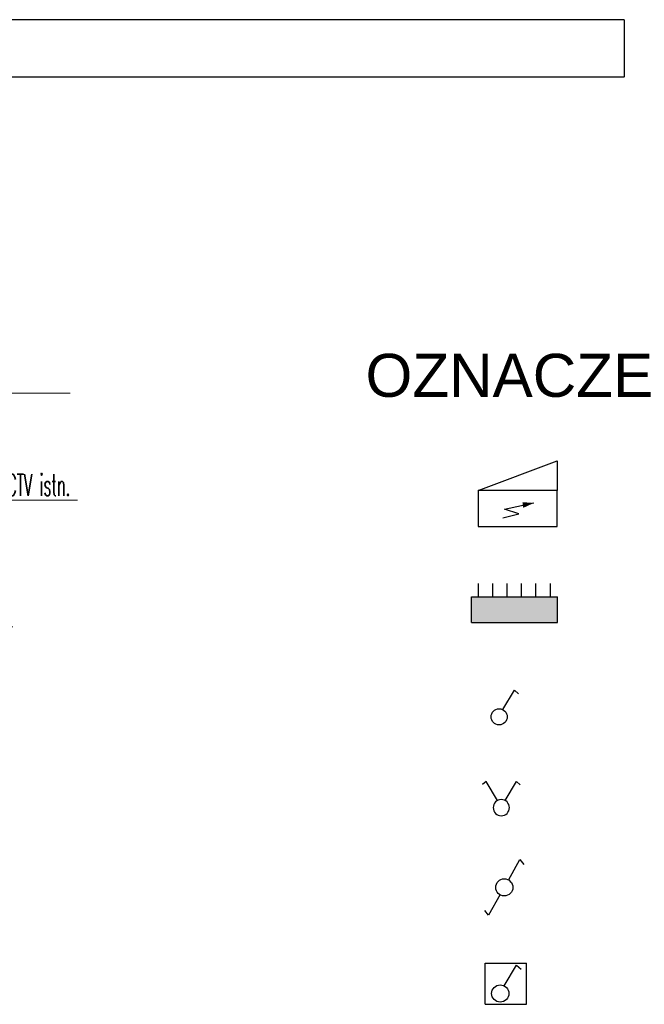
# Model space of a CAD drawing. Header units: millimetres. Extents: x 19325 to 32410, y -4876 to 2807.
# Tile 43 of 72: x 21216 to 21651, y -2695 to -2009. Entities that reach past the tile are written whole.
import ezdxf
from ezdxf import colors
from ezdxf.entities.mleader import LeaderData, LeaderLine
from ezdxf.enums import TextEntityAlignment as Align
from ezdxf.math import Vec2, Vec3

# ---------------------------------------------------------------- set-up
doc = ezdxf.new("R2010")
doc.units = ezdxf.units.MM
for name, color, linetype, lineweight in [('.WK_WODA_OPIS', 7, 'Continuous', 13), ('2E_INSTA', 40, 'Continuous', 30), ('2E_OSWIETL', 40, 'Continuous', 30), ('2E_ROZDZIEL', 40, 'Continuous', 30)]:
    doc.layers.add(name, color=color, linetype=linetype, lineweight=lineweight)
doc.layers.add('A_schody', color=3, linetype='Continuous')
doc.styles.add('dar-styl', font='arial.ttf')
doc.styles.add('PITSIMP8', font='pitsimp8')
doc.styles.add('WYMIARY', font='romans.shx', dxfattribs={"width": 0.7})

# ---------------------------------------------------------------- blocks, each defined once
blk = doc.blocks.new('2DEL_485')
for p, q in [((-0.357, -0.677), (-1.406, -2.436)), ((0.356, -0.663), (1.422, -2.43)), ((-1.406, -2.436), (-1.756, -2.145)), ((1.422, -2.43), (1.746, -2.127))]:
    blk.add_line(p, q)
blk.add_circle((0, 0), 0.75)
at = {"linetype": 'ByBlock', "style": 'PITSIMP8', "flags": 9}
for tag, p in [('BEZEICHNUNG', (-0.277, 0.119)), ('RAUM/GRUPPE', (-0.277, 0.099)), ('POS.NR.G-LV', (-0.277, 0.079)), ('KENNUNG', (-0.277, 0.019)), ('LEISTUNG', (-0.277, -0.001)), ('FABRIKAT', (-0.277, 0.059)), ('TYP', (-0.277, 0.039)), ('SPANNUNG/FREQUENZ', (-0.277, -0.181)), ('VOLUMENSTROM', (-0.277, -0.021)), ('DRUCK/-STUFE', (-0.277, -0.041)), ('TEMPERATUR', (-0.277, -0.121)), ('ANSCHLUSS', (-0.277, -0.061)), ('SCHUTZART', (-0.277, -0.161)), ('DREHZAHL', (-0.277, -0.141)), ('GROESSE', (-0.277, -0.081)), ('GEWICHT', (-0.277, -0.201)), ('FREI', (-0.277, -0.221)), ('FREI', (-0.277, -0.241)), ('FREI', (-0.277, -0.261)), ('DN', (-0.277, -0.101))]:
    blk.add_attdef(tag, text='', height=0.01, dxfattribs=at).set_placement(p, align=Align.MIDDLE)
blk = doc.blocks.new('2DEL_487')
for p, q in [((-0.346, -0.682), (-1.422, -2.474)), ((-1.422, -2.474), (-1.808, -2.132))]:
    blk.add_line(p, q)
blk.add_circle((0, 0), 0.75)
at = {"linetype": 'ByBlock', "style": 'PITSIMP8', "flags": 9}
for tag, p in [('VOLUMENSTROM', (-0.296, 0.015)), ('RAUM/GRUPPE', (-0.296, 0.135)), ('DRUCK/-STUFE', (-0.296, -0.005)), ('BEZEICHNUNG', (-0.296, 0.155)), ('POS.NR.G-LV', (-0.296, 0.115)), ('KENNUNG', (-0.296, 0.055)), ('LEISTUNG', (-0.296, 0.035)), ('FABRIKAT', (-0.296, 0.095)), ('TYP', (-0.296, 0.075)), ('SPANNUNG/FREQUENZ', (-0.296, -0.145)), ('TEMPERATUR', (-0.296, -0.085)), ('ANSCHLUSS', (-0.296, -0.025)), ('SCHUTZART', (-0.296, -0.125)), ('DREHZAHL', (-0.296, -0.105)), ('GROESSE', (-0.296, -0.045)), ('GEWICHT', (-0.296, -0.165)), ('FREI', (-0.296, -0.185)), ('FREI', (-0.296, -0.205)), ('FREI', (-0.296, -0.225)), ('DN', (-0.296, -0.065))]:
    blk.add_attdef(tag, text='', height=0.01, dxfattribs=at).set_placement(p, align=Align.MIDDLE)
blk = doc.blocks.new('2DEL_036')
for p, q in [((-0.417, 1.011), (-0.417, 1.511)), ((-0.25, 1.011), (-0.25, 1.511)), ((-0.083, 1.011), (-0.083, 1.511)), ((0.083, 1.011), (0.083, 1.511)), ((0.25, 1.011), (0.25, 1.511)), ((0.417, 1.011), (0.417, 1.511)), ((-0.5, 1), (0.5, 1)), ((-0.5, 0), (-0.5, 1)), ((0.5, 0), (0.5, 1)), ((-0.5, 0), (0.5, 0))]:
    blk.add_line(p, q)
blk.add_solid([(-0.5, 1), (-0.5, 0), (0.5, 1), (0.5, 0)])
at = {"linetype": 'ByBlock', "style": 'PITSIMP8', "flags": 9}
for tag, p in [('BEZEICHNUNG', (0.498, 1.474)), ('RAUM/GRUPPE', (0.498, 1.454)), ('POS.NR.G-LV', (0.498, 1.434)), ('KENNUNG', (0.498, 1.374)), ('FABRIKAT', (0.498, 1.414)), ('TYP', (0.498, 1.394)), ('VOLUMENSTROM', (0.498, 1.334)), ('DRUCK/-STUFE', (0.498, 1.314)), ('ANSCHLUSS', (0.498, 1.294)), ('LEISTUNG', (0.498, 1.354)), ('GROESSE', (0.498, 1.274)), ('DN', (0.498, 1.254)), ('SPANNUNG/FREQUENZ', (0.498, 1.174)), ('TEMPERATUR', (0.498, 1.234)), ('SCHUTZART', (0.498, 1.194)), ('DREHZAHL', (0.498, 1.214)), ('GEWICHT', (0.498, 1.154)), ('FREI', (0.498, 1.134)), ('FREI', (0.498, 1.114)), ('FREI', (0.498, 1.094))]:
    blk.add_attdef(tag, text='', height=0.01, dxfattribs=at).set_placement(p, align=Align.MIDDLE)
blk = doc.blocks.new('_None')
blk = doc.blocks.new('2DEL_809')
for p, q in [((-1.43, -1.43), (-1.43, 1.43)), ((-1.43, 1.43), (1.43, 1.43)), ((1.43, -1.43), (1.43, 1.43)), ((-0.114, -0.132), (0.746, 1.301)), ((0.746, 1.301), (1.055, 1.028)), ((-1.43, -1.43), (1.43, -1.43))]:
    blk.add_line(p, q)
blk.add_circle((-0.391, -0.678), 0.6)
at = {"linetype": 'ByBlock', "style": 'PITSIMP8', "flags": 9}
for tag, p in [('VOLUMENSTROM', (-0.336, -0.618)), ('DRUCK/-STUFE', (-0.336, -0.638)), ('BEZEICHNUNG', (-0.336, -0.478)), ('RAUM/GRUPPE', (-0.336, -0.498)), ('POS.NR.G-LV', (-0.336, -0.518)), ('ANSCHLUSS', (-0.336, -0.658)), ('KENNUNG', (-0.336, -0.578)), ('LEISTUNG', (-0.336, -0.598)), ('FABRIKAT', (-0.336, -0.538)), ('GROESSE', (-0.336, -0.678)), ('TYP', (-0.336, -0.558)), ('SPANNUNG/FREQUENZ', (-0.336, -0.778)), ('TEMPERATUR', (-0.336, -0.718)), ('SCHUTZART', (-0.336, -0.758)), ('DREHZAHL', (-0.336, -0.738)), ('GEWICHT', (-0.336, -0.798)), ('FREI', (-0.336, -0.818)), ('FREI', (-0.336, -0.838)), ('FREI', (-0.336, -0.858)), ('DN', (-0.336, -0.698))]:
    blk.add_attdef(tag, text='', height=0.01, dxfattribs=at).set_placement(p, align=Align.MIDDLE)
blk = doc.blocks.new('2DEL_006')
for p, q in [((0.389, 0.676), (1.432, 2.599)), ((1.432, 2.599), (1.808, 2.132)), ((-0.379, -0.673), (-1.456, -2.568)), ((-1.456, -2.568), (-1.789, -2.148))]:
    blk.add_line(p, q)
blk.add_circle((0, 0), 0.797)
at = {"linetype": 'ByBlock', "style": 'PITSIMP8', "flags": 9}
for tag, p in [('VOLUMENSTROM', (-0.262, 0.021)), ('RAUM/GRUPPE', (-0.262, 0.141)), ('DRUCK/-STUFE', (-0.262, 0.001)), ('BEZEICHNUNG', (-0.262, 0.161)), ('POS.NR.G-LV', (-0.262, 0.121)), ('KENNUNG', (-0.262, 0.061)), ('LEISTUNG', (-0.262, 0.041)), ('FABRIKAT', (-0.262, 0.101)), ('TYP', (-0.262, 0.081)), ('SPANNUNG/FREQUENZ', (-0.262, -0.139)), ('TEMPERATUR', (-0.262, -0.079)), ('ANSCHLUSS', (-0.262, -0.019)), ('SCHUTZART', (-0.262, -0.119)), ('DREHZAHL', (-0.262, -0.099)), ('GROESSE', (-0.262, -0.039)), ('GEWICHT', (-0.262, -0.159)), ('FREI', (-0.262, -0.179)), ('FREI', (-0.262, -0.199)), ('FREI', (-0.262, -0.219)), ('DN', (-0.262, -0.059))]:
    blk.add_attdef(tag, text='', height=0.01, dxfattribs=at).set_placement(p, align=Align.MIDDLE)

msp = doc.modelspace()

# ---------------------------------------------------------------- linework, layer by layer
at = {"layer": '2E_OSWIETL'}
for p, q in [((21535.57, -2336.94), (21590.57, -2316.19)), ((21590.57, -2316.19), (21590.57, -2336.95)), ((21590.57, -2336.95), (21535.57, -2336.95)), ((21535.57, -2336.95), (21535.57, -2361.95)), ((21590.57, -2361.95), (21590.57, -2336.95)), ((21553.92, -2350.02), (21574.31, -2345.6)), ((21563.81, -2353.15), (21553.92, -2350.02)), ((21552.65, -2355.97), (21563.81, -2353.15)), ((21535.57, -2361.95), (21590.57, -2361.95))]:
    msp.add_line(p, q, dxfattribs=at)
msp.add_solid([(21574.31, -2345.6), (21566.4, -2345.04), (21566.95, -2349.03)], dxfattribs=at)
at = {"layer": 'A_schody'}
for p, q in [((21637.24, -2009.01), (20958.98, -2009.01)), ((21637.24, -2009.01), (20958.98, -2009.01)), ((21637.24, -2009.01), (21637.24, -2049.01)), ((21637.05, -2049.01), (20958.98, -2049.01))]:
    msp.add_line(p, q, dxfattribs=at)

# ---------------------------------------------------------------- block references
at = {"layer": '2E_INSTA', "yscale": 7.5, "zscale": 7.5, "rotation": 180}
for name, p, xscale in [('2DEL_487', (21550.16, -2494.54, -1.56), 7.5), ('2DEL_485', (21551.67, -2557.79, -0.52), -7.5)]:
    msp.add_blockref(name, p, dxfattribs=dict(at, xscale=xscale))
at = {"layer": '2E_INSTA'}
for name, p, xscale, yscale, zscale in [('2DEL_006', (21553.74, -2613.34), 7.5, 7.5, 7.5), ('2DEL_809', (21554.86, -2680.46), 10, 10, 10)]:
    msp.add_blockref(name, p, dxfattribs=dict(at, xscale=xscale, yscale=yscale, zscale=zscale))
at = {"layer": '2E_ROZDZIEL', "xscale": 60, "yscale": 18, "zscale": 60}
msp.add_blockref('2DEL_036', (21560.83, -2428.89, -1.56), dxfattribs=at)

# ---------------------------------------------------------------- texts
at = {"style": 'dar-styl'}
msp.add_text('OZNACZENIA:', height=30, dxfattribs=at).set_placement((21457.16, -2271.71, -0.39))

# ---------------------------------------------------------------- leaders
at = {"layer": '.WK_WODA_OPIS'}
ml = msp.add_multileader_mtext('Standard', dxfattribs=at)
ml.set_content('Klimatyzator KLw/2 \\Pjednostka wewnętrzna', color=256, style='WYMIARY')
ml.set_leader_properties(lineweight=-1)
ml.set_arrow_properties(name='NONE')
ml.build(insert=Vec2(0, 0))
ml.multileader.update_dxf_attribs({"text_left_attachment_type": 6, "text_right_attachment_type": 6, "text_top_attachment_type": 0, "text_bottom_attachment_type": 0, "dogleg_length": 86.36})
ctx = ml.context
ctx.base_point, ctx.char_height, ctx.landing_gap_size, ctx.plane_origin = Vec3(21083.07, -2431.97, 40), 12, 1, Vec3(24940.47, -806.04, 40)
ctx.left_attachment, ctx.right_attachment = 6, 6
notes = []
notes.append((ctx, [(0, (1, 1, 0), (21074.43, -2431.97, 40), (1, 0), 8.64, [(0, [(20716.6, -2395.03, 40)], 256, [])])]))
ctx.mtext.insert, ctx.mtext.line_spacing_style, ctx.mtext.flow_direction = Vec3(21084.07, -2415.97, 40), 2, 5
ctx.mtext.has_bg_fill, ctx.mtext.bg_color, ctx.mtext.bg_scale_factor, ctx.mtext.bg_transparency, ctx.mtext.use_window_bg_color = 1, -1027028792, 1.5, 0, 1
for ctx, leaders in notes:
    for number, flags, end, landing, length, lines in leaders:
        leader = LeaderData()
        leader.index, (leader.has_last_leader_line, leader.has_dogleg_vector, leader.attachment_direction) = number, flags
        leader.last_leader_point, leader.dogleg_vector, leader.dogleg_length = Vec3(end), Vec3(landing), length
        for number, points, colour, breaks in lines:
            line = LeaderLine()
            line.index, line.vertices, line.color, line.breaks = number, Vec3.list(points), colors.encode_raw_color(colour), breaks
            leader.lines.append(line)
        ctx.leaders.append(leader)

# ---------------------------------------------------------------- next in the draw order: leaders
ml = msp.add_multileader_mtext('Standard', dxfattribs=at)
ml.set_content('{\\W0.5;PPD - szafka wisząca CCTV istn. }', color=256, style='WYMIARY')
ml.set_leader_properties(linetype='ByLayer', lineweight=-1)
ml.set_arrow_properties(name='NONE')
ml.build(insert=Vec2(0, 0))
ml.multileader.update_dxf_attribs({"text_left_attachment_type": 6, "text_right_attachment_type": 6, "text_top_attachment_type": 0, "text_bottom_attachment_type": 0, "dogleg_length": 86.36, "arrow_head_size": 5})
ctx = ml.context
ctx.base_point, ctx.char_height, ctx.arrow_head_size, ctx.landing_gap_size, ctx.plane_origin = Vec3(21079.37, -2343.59, 3941.31), 15, 5, 1.25, Vec3(-855221.8, 6520245.03, 3941.31)
ctx.left_attachment, ctx.right_attachment = 6, 6
notes = []
notes.append((ctx, [(1, (1, 1, 0), (21068.58, -2343.59, 3941.31), (1, 0), 10.8, [(0, [(20913.03, -2233.83, 3941.31)], 256, [])])]))
ctx.mtext.insert, ctx.mtext.width, ctx.mtext.line_spacing_style = Vec3(21080.62, -2325.59, 3941.31), 174.287, 2
ctx.mtext.has_bg_fill, ctx.mtext.bg_color, ctx.mtext.bg_scale_factor, ctx.mtext.bg_transparency, ctx.mtext.use_window_bg_color = 1, -1027028792, 1.5, 0, 1
for ctx, leaders in notes:
    for number, flags, end, landing, length, lines in leaders:
        leader = LeaderData()
        leader.index, (leader.has_last_leader_line, leader.has_dogleg_vector, leader.attachment_direction) = number, flags
        leader.last_leader_point, leader.dogleg_vector, leader.dogleg_length = Vec3(end), Vec3(landing), length
        for number, points, colour, breaks in lines:
            line = LeaderLine()
            line.index, line.vertices, line.color, line.breaks = number, Vec3.list(points), colors.encode_raw_color(colour), breaks
            leader.lines.append(line)
        ctx.leaders.append(leader)

# ---------------------------------------------------------------- next in the draw order: leaders
ml = msp.add_multileader_mtext('Standard', dxfattribs=at)
ml.set_content('{\\W0.5;wyłącznik wentylatora \\Pistn. }', color=256, style='WYMIARY')
ml.set_leader_properties(linetype='ByLayer', lineweight=-1)
ml.set_arrow_properties(name='NONE')
ml.build(insert=Vec2(0, 0))
ml.multileader.update_dxf_attribs({"text_left_attachment_type": 6, "text_right_attachment_type": 6, "text_top_attachment_type": 0, "text_bottom_attachment_type": 0, "dogleg_length": 86.36, "arrow_head_size": 5})
ctx = ml.context
ctx.base_point, ctx.char_height, ctx.arrow_head_size, ctx.landing_gap_size, ctx.plane_origin = Vec3(21079.04, -2269.17), 15, 5, 1.25, Vec3(-855235.47, 6520213.68)
ctx.left_attachment, ctx.right_attachment = 6, 6
notes = []
notes.append((ctx, [(1, (1, 1, 0), (21068.25, -2269.17), (1, 0), 10.8, [(0, [(20980.22, -2253.04)], 256, [])])]))
ctx.mtext.insert, ctx.mtext.line_spacing_style = Vec3(21080.29, -2251.17), 2
ctx.mtext.has_bg_fill, ctx.mtext.bg_color, ctx.mtext.bg_scale_factor, ctx.mtext.bg_transparency, ctx.mtext.use_window_bg_color = 1, -1027028792, 1.5, 0, 1
for ctx, leaders in notes:
    for number, flags, end, landing, length, lines in leaders:
        leader = LeaderData()
        leader.index, (leader.has_last_leader_line, leader.has_dogleg_vector, leader.attachment_direction) = number, flags
        leader.last_leader_point, leader.dogleg_vector, leader.dogleg_length = Vec3(end), Vec3(landing), length
        for number, points, colour, breaks in lines:
            line = LeaderLine()
            line.index, line.vertices, line.color, line.breaks = number, Vec3.list(points), colors.encode_raw_color(colour), breaks
            leader.lines.append(line)
        ctx.leaders.append(leader)

doc.saveas('drawing.dxf')
